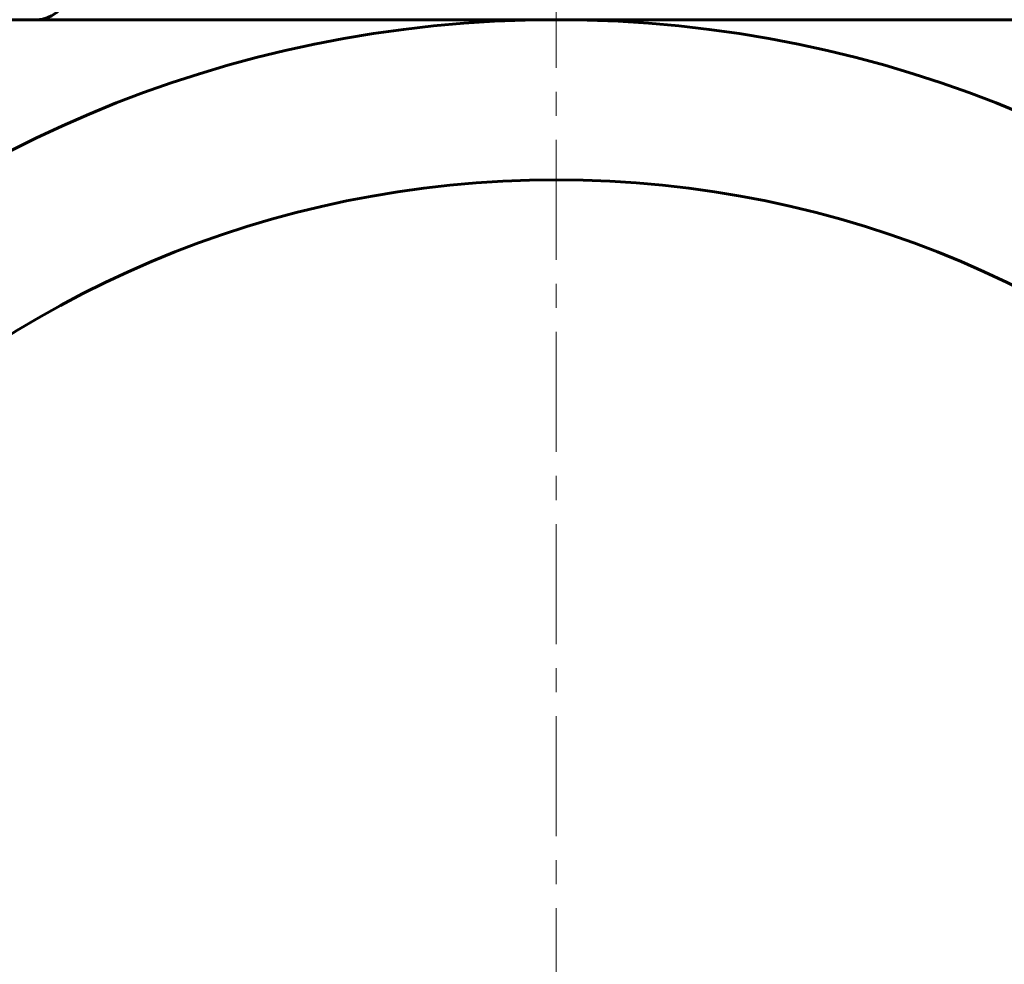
# Model space of a CAD drawing. Header units: millimetres. Extents: x -197 to 407, y -97 to 107.
# Tile 11 of 16: x 291 to 353, y 5 to 64. Entities that reach past the tile are written whole.
import ezdxf

# ---------------------------------------------------------------- set-up
doc = ezdxf.new("R2010")
doc.units = ezdxf.units.MM
doc.linetypes.add('K5LT_AXLED', pattern=[12, 7.5, -1.5, 1.5, -1.5])
doc.linetypes.add('K5LT_BASIC', pattern=[0])
doc.layers.add('Системный слой (1)', color=7, linetype='Continuous', true_color=0x6c6c6c)

# ---------------------------------------------------------------- blocks, each defined once
blk = doc.blocks.new('U58')
at = {"layer": 'Системный слой (1)', "color": 30, "linetype": 'K5LT_AXLED', "lineweight": 18, "true_color": 0xff8000}
blk.add_line((324.517, -10.692), (324.517, 66.308), dxfattribs=at)

msp = doc.modelspace()

# ---------------------------------------------------------------- linework, layer by layer
at = {"layer": 'Системный слой (1)', "color": 150, "linetype": 'K5LT_BASIC', "lineweight": 60, "true_color": 0x0080ff}
for p, q in [((324.517, 64.308), (264.017, 64.308)), ((385.017, 64.308), (324.517, 64.308))]:
    msp.add_line(p, q, dxfattribs=at)
for radius in [75, 65]:
    msp.add_circle((324.517, -10.692), radius, dxfattribs=at)
msp.add_arc((292.017, 66.308), 2, 270, 0, dxfattribs=at)

# ---------------------------------------------------------------- block references
at = {"layer": 'Системный слой (1)'}
msp.add_blockref('U58', (0, 0), dxfattribs=at)

doc.saveas('drawing.dxf')
